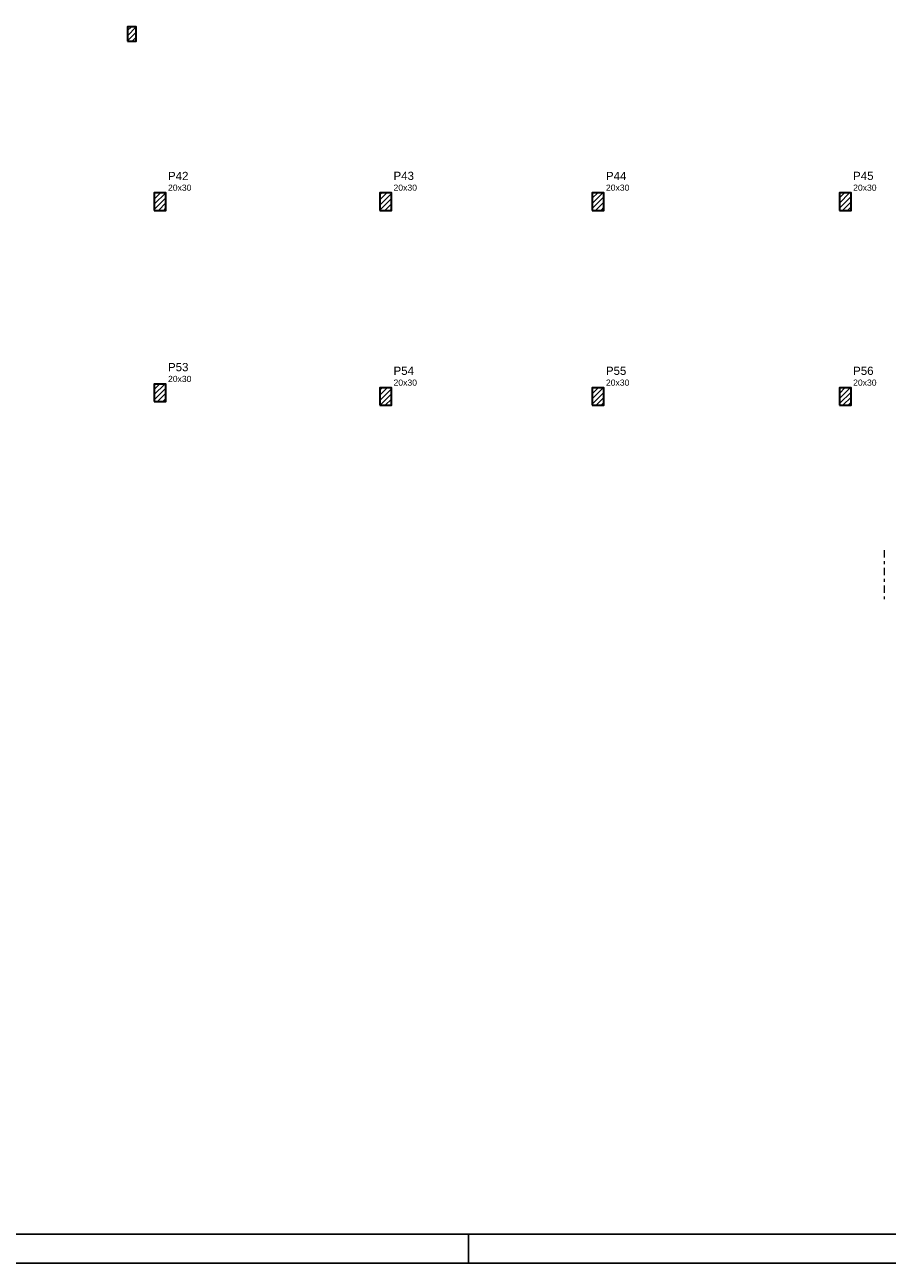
# Model space of a CAD drawing. Header units: millimetres. Extents: x 0 to 119, y 0 to 84.
# Tile 2 of 9: x 30 to 59, y 0 to 43. Entities that reach past the tile are written whole.
import ezdxf

# ---------------------------------------------------------------- set-up
doc = ezdxf.new("R2010")
doc.units = ezdxf.units.MM
doc.header["$MEASUREMENT"] = 0
doc.linetypes.add('DASHDOT', pattern=[2.54, 1.27, -0.635, 0, -0.635])
doc.linetypes.add('NULL', pattern=[0])
for name, color, linetype, lineweight in [('FO-Cortes', 9, 'DASHDOT', 5), ('FO-Hachura pilar que passa', 19, 'Continuous', 5), ('FO-Pilares', 4, 'Continuous', 30), ('FO-Textos dos pilares', 7, 'Continuous', 5)]:
    doc.layers.add(name, color=color, linetype=linetype, lineweight=lineweight)
doc.layers.add('SEDUC_MARF', color=1, linetype='Continuous')
doc.layers.add('SEDUC_MARGG', color=7, linetype='Continuous')
doc.styles.add('Arial', font='txt')

msp = doc.modelspace()

# ---------------------------------------------------------------- hatches: boundary and pattern name
at = {"layer": 'FO-Hachura pilar que passa', "linetype": 'Continuous'}
h = msp.add_hatch(dxfattribs=at)
h.set_pattern_fill('ANSI31', color=19, style=0)
h.paths.add_polyline_path([(33.1825, 42.0075), (33.3325, 42.0075), (33.4825, 42.0075), (33.4825, 42.2575), (33.4825, 42.5075), (33.3325, 42.5075), (33.1825, 42.5075), (33.1825, 42.2575)])
h = msp.add_hatch(dxfattribs=at)
h.set_pattern_fill('ANSI31', color=19, style=0)
h.paths.add_polyline_path([(34.1037, 36.1945), (34.3037, 36.1945), (34.5037, 36.1945), (34.5037, 36.4945), (34.5037, 36.7945), (34.3037, 36.7945), (34.1037, 36.7945), (34.1037, 36.4945)])
h = msp.add_hatch(dxfattribs=at)
h.set_pattern_fill('ANSI31', color=19, style=0)
h.paths.add_polyline_path([(41.8565, 36.1945), (42.0565, 36.1945), (42.2565, 36.1945), (42.2565, 36.4945), (42.2565, 36.7945), (42.0565, 36.7945), (41.8565, 36.7945), (41.8565, 36.4945)])
h = msp.add_hatch(dxfattribs=at)
h.set_pattern_fill('ANSI31', color=19, style=0)
h.paths.add_polyline_path([(49.1591, 36.1945), (49.3591, 36.1945), (49.5591, 36.1945), (49.5591, 36.4945), (49.5591, 36.7945), (49.3591, 36.7945), (49.1591, 36.7945), (49.1591, 36.4945)])
h = msp.add_hatch(dxfattribs=at)
h.set_pattern_fill('ANSI31', color=19, style=0)
h.paths.add_polyline_path([(57.6565, 36.1945), (57.8565, 36.1945), (58.0565, 36.1945), (58.0565, 36.4945), (58.0565, 36.7945), (57.8565, 36.7945), (57.6565, 36.7945), (57.6565, 36.4945)])
h = msp.add_hatch(dxfattribs=at)
h.set_pattern_fill('ANSI31', color=19, style=0)
h.paths.add_polyline_path([(34.1037, 29.6199), (34.3037, 29.6199), (34.5037, 29.6199), (34.5037, 29.9199), (34.5037, 30.2199), (34.3037, 30.2199), (34.1037, 30.2199), (34.1037, 29.9199)])
h = msp.add_hatch(dxfattribs=at)
h.set_pattern_fill('ANSI31', color=19, style=0)
h.paths.add_polyline_path([(41.8565, 29.4923), (42.0565, 29.4923), (42.2565, 29.4923), (42.2565, 29.7923), (42.2565, 30.0923), (42.0565, 30.0923), (41.8565, 30.0923), (41.8565, 29.7923)])
h = msp.add_hatch(dxfattribs=at)
h.set_pattern_fill('ANSI31', color=19, style=0)
h.paths.add_polyline_path([(49.1591, 29.4923), (49.3591, 29.4923), (49.5591, 29.4923), (49.5591, 29.7923), (49.5591, 30.0923), (49.3591, 30.0923), (49.1591, 30.0923), (49.1591, 29.7923)])
h = msp.add_hatch(dxfattribs=at)
h.set_pattern_fill('ANSI31', color=19, style=0)
h.paths.add_polyline_path([(57.6565, 29.4923), (57.8565, 29.4923), (58.0565, 29.4923), (58.0565, 29.7923), (58.0565, 30.0923), (57.8565, 30.0923), (57.6565, 30.0923), (57.6565, 29.7923)])

# ---------------------------------------------------------------- linework, layer by layer
at = {"layer": 'FO-Cortes', "ltscale": 0.2}
msp.add_line((59.1941, 24.5178), (59.1941, 22.8234), dxfattribs=at)
at = {"layer": 'FO-Pilares'}
for points in [[(33.1825, 42.0075), (33.3325, 42.0075), (33.4825, 42.0075), (33.4825, 42.2575), (33.4825, 42.5075), (33.3325, 42.5075), (33.1825, 42.5075), (33.1825, 42.2575), (33.1825, 42.0075)], [(34.1037, 36.1945), (34.3037, 36.1945), (34.5037, 36.1945), (34.5037, 36.4945), (34.5037, 36.7945), (34.3037, 36.7945), (34.1037, 36.7945), (34.1037, 36.4945), (34.1037, 36.1945)], [(41.8565, 36.1945), (42.0565, 36.1945), (42.2565, 36.1945), (42.2565, 36.4945), (42.2565, 36.7945), (42.0565, 36.7945), (41.8565, 36.7945), (41.8565, 36.4945), (41.8565, 36.1945)], [(49.1591, 36.1945), (49.3591, 36.1945), (49.5591, 36.1945), (49.5591, 36.4945), (49.5591, 36.7945), (49.3591, 36.7945), (49.1591, 36.7945), (49.1591, 36.4945), (49.1591, 36.1945)], [(57.6565, 36.1945), (57.8565, 36.1945), (58.0565, 36.1945), (58.0565, 36.4945), (58.0565, 36.7945), (57.8565, 36.7945), (57.6565, 36.7945), (57.6565, 36.4945), (57.6565, 36.1945)], [(34.1037, 29.6199), (34.3037, 29.6199), (34.5037, 29.6199), (34.5037, 29.9199), (34.5037, 30.2199), (34.3037, 30.2199), (34.1037, 30.2199), (34.1037, 29.9199), (34.1037, 29.6199)], [(41.8565, 29.4923), (42.0565, 29.4923), (42.2565, 29.4923), (42.2565, 29.7923), (42.2565, 30.0923), (42.0565, 30.0923), (41.8565, 30.0923), (41.8565, 29.7923), (41.8565, 29.4923)], [(49.1591, 29.4923), (49.3591, 29.4923), (49.5591, 29.4923), (49.5591, 29.7923), (49.5591, 30.0923), (49.3591, 30.0923), (49.1591, 30.0923), (49.1591, 29.7923), (49.1591, 29.4923)], [(57.6565, 29.4923), (57.8565, 29.4923), (58.0565, 29.4923), (58.0565, 29.7923), (58.0565, 30.0923), (57.8565, 30.0923), (57.6565, 30.0923), (57.6565, 29.7923), (57.6565, 29.4923)]]:
    msp.add_lwpolyline(points, close=True, dxfattribs=at)
at = {"layer": 'SEDUC_MARF'}
msp.add_line((44.9015, 1), (44.9015, 0), dxfattribs=at)
msp.add_lwpolyline([(118.9, 84.1), (0, 84.1), (0, 0), (118.9, 0)], close=True, dxfattribs=at)
at = {"layer": 'SEDUC_MARGG'}
msp.add_lwpolyline([(2.5, 1), (117.9, 1), (117.9, 83.1), (2.5, 83.1), (2.5, 1)], dxfattribs=at)

# ---------------------------------------------------------------- texts
at = {"layer": 'FO-Textos dos pilares', "linetype": 'NULL', "attachment_point": 7, "line_spacing_factor": 0.798, "style": 'Arial'}
for s, insert, char_height, width in [('P42', (34.5745, 37.2357), 0.2824, 1.387852), ('P43', (42.3275, 37.2357), 0.2824, 1.387852), ('P44', (49.6295, 37.2357), 0.2824, 1.387852), ('P45', (58.1275, 37.2357), 0.2824, 1.387852), ('20x30', (34.5745, 36.8654), 0.2118, 1.580273), ('20x30', (42.3275, 36.8654), 0.2118, 1.580273), ('20x30', (49.6295, 36.8654), 0.2118, 1.580273), ('20x30', (58.1275, 36.8654), 0.2118, 1.580273), ('P53', (34.5745, 30.6607), 0.2824, 1.387852), ('P54', (42.3275, 30.5337), 0.2824, 1.387852), ('P55', (49.6295, 30.5337), 0.2824, 1.387852), ('P56', (58.1275, 30.5337), 0.2824, 1.387852), ('20x30', (34.5745, 30.2904), 0.2118, 1.580273), ('20x30', (42.3275, 30.1634), 0.2118, 1.580273), ('20x30', (49.6295, 30.1634), 0.2118, 1.580273), ('20x30', (58.1275, 30.1634), 0.2118, 1.580273)]:
    msp.add_mtext(s, dxfattribs=dict(at, insert=insert, char_height=char_height, width=width))

doc.saveas('drawing.dxf')
